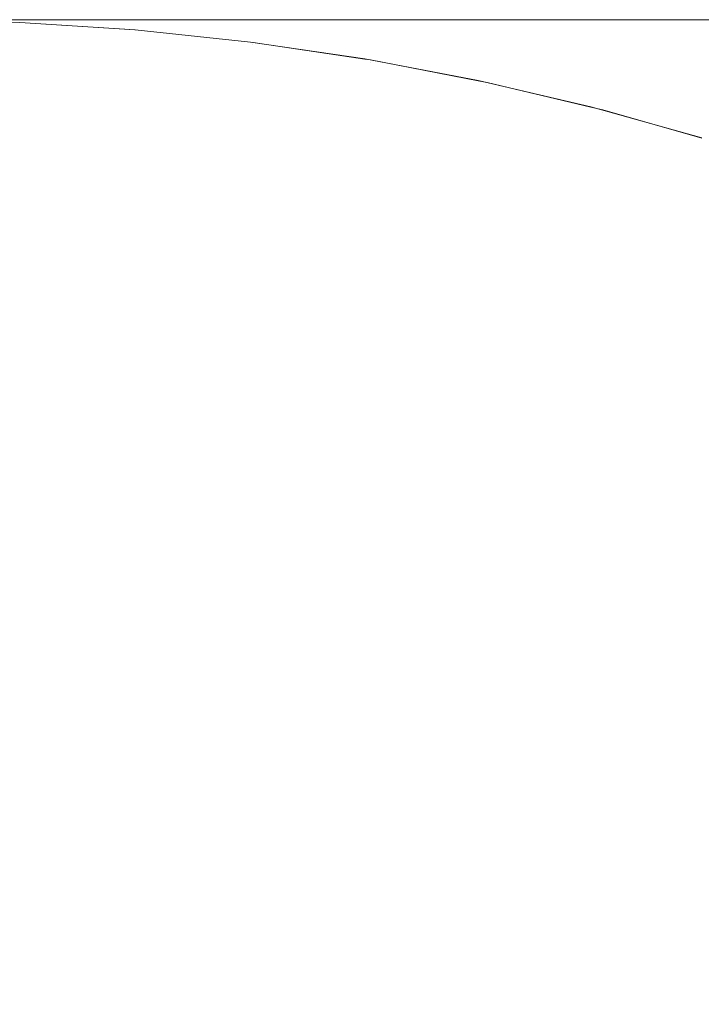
# Model space of a CAD drawing. Header units: centimetres. Extents: x -26 to 27.3, y -25.3 to -23.5.
# Tile 91 of 200: x -8.1863 to -8.1619, y -23.4951 to -23.4599. Entities that reach past the tile are written whole.
import ezdxf

# ---------------------------------------------------------------- set-up
doc = ezdxf.new("R2010")
doc.units = ezdxf.units.CM
doc.header["$LTSCALE"] = 2.54
doc.layers.add('Lucido design-1', color=7, linetype='Continuous')

# ---------------------------------------------------------------- blocks, each defined once
blk = doc.blocks.new('Gruppo-4-1')
at = {"color": 7, "linetype": 'Continuous', "lineweight": 9}
for points, invisible_edges in [([(27.209353, -23.459935, -349.379592), (27.209353, -23.459888, -349.382667), (-25.890647, -23.459888, -349.382667), (-25.890647, -23.459935, -349.379592)], 8), ([(-25.890647, -23.459888, -349.982667), (-8.172893, -23.459888, -349.700286), (-8.176225, -23.459888, -349.708095)], 9), ([(-25.890647, -23.459888, -349.982667), (-8.18188, -23.459888, -349.724102), (-8.184194, -23.459888, -349.732271)], 9), ([(-8.176225, -23.459888, -349.708095), (-8.179222, -23.459888, -349.716039), (-25.890647, -23.459888, -349.982667)], 10), ([(-8.179222, -23.459888, -349.716039), (-8.18188, -23.459888, -349.724102), (-25.890647, -23.459888, -349.982667)], 10), ([(-8.184194, -23.459888, -349.732271), (-8.186158, -23.459888, -349.740531), (-25.890647, -23.459888, -349.982667)], 10), ([(-25.890647, -23.459888, -349.982667), (-8.160953, -23.459888, -349.677805), (-8.16525, -23.459888, -349.685128)], 9), ([(-8.186158, -23.459888, -349.740531), (-8.18777, -23.459888, -349.748867), (-25.890647, -23.459888, -349.982667)], 10), ([(-8.16525, -23.459888, -349.685128), (-8.169232, -23.459888, -349.692626), (-25.890647, -23.459888, -349.982667)], 10), ([(-8.169232, -23.459888, -349.692626), (-8.172893, -23.459888, -349.700286), (-25.890647, -23.459888, -349.982667)], 10), ([(-25.890647, -23.459888, -349.982667), (-8.146254, -23.459888, -349.657023), (-8.151446, -23.459888, -349.66374)], 9), ([(-25.890647, -23.459888, -349.382667), (-8.095508, -23.459888, -349.612361), (-8.102642, -23.459888, -349.616965)], 9), ([(-25.890647, -23.459888, -349.382667), (-8.049212, -23.459888, -349.591433), (-8.057275, -23.459888, -349.594091)], 9), ([(-25.890647, -23.459888, -349.382667), (-8.024447, -23.459888, -349.585543), (-8.032783, -23.459888, -349.587156)], 9), ([(-25.890647, -23.459888, -349.382667), (9.309353, -23.459888, -349.582667), (-7.990647, -23.459888, -349.582667)], 9), ([(-8.151446, -23.459888, -349.66374), (-8.156349, -23.459888, -349.670672), (-25.890647, -23.459888, -349.982667)], 10), ([(-8.156349, -23.459888, -349.670672), (-8.160953, -23.459888, -349.677805), (-25.890647, -23.459888, -349.982667)], 10), ([(-25.890647, -23.459888, -349.382667), (-8.109574, -23.459888, -349.621867), (-8.116291, -23.459888, -349.62706)], 9), ([(-25.890647, -23.459888, -349.382667), (-8.088186, -23.459888, -349.608064), (-8.095508, -23.459888, -349.612361)], 9), ([(-8.102642, -23.459888, -349.616965), (-8.109574, -23.459888, -349.621867), (-25.890647, -23.459888, -349.382667)], 10), ([(-25.890647, -23.459888, -349.382667), (-8.073027, -23.459888, -349.600421), (-8.080688, -23.459888, -349.604081)], 9), ([(-8.057275, -23.459888, -349.594091), (-8.065218, -23.459888, -349.597089), (-25.890647, -23.459888, -349.382667)], 10), ([(-8.065218, -23.459888, -349.597089), (-8.073027, -23.459888, -349.600421), (-25.890647, -23.459888, -349.382667)], 10), ([(-8.032783, -23.459888, -349.587156), (-8.041043, -23.459888, -349.58912), (-25.890647, -23.459888, -349.382667)], 10), ([(-8.041043, -23.459888, -349.58912), (-8.049212, -23.459888, -349.591433), (-25.890647, -23.459888, -349.382667)], 10), ([(-25.890647, -23.459888, -349.382667), (-8.007608, -23.459888, -349.583387), (-8.016051, -23.459888, -349.584287)], 9), ([(9.309353, -23.459888, -349.582667), (-25.890647, -23.459888, -349.382667), (27.209353, -23.459888, -349.382667)], 9), ([(-7.990647, -23.459888, -349.582667), (-7.999135, -23.459888, -349.582847), (-25.890647, -23.459888, -349.382667)], 10), ([(-25.890647, -23.459888, -349.982667), (-8.135038, -23.459888, -349.644279), (-8.140781, -23.459888, -349.650532)], 9), ([(-25.890647, -23.459888, -349.982667), (-25.890647, -23.459888, -349.382667), (-8.122782, -23.459888, -349.632532), (-8.129035, -23.459888, -349.638275)], 10), ([(-8.129035, -23.459888, -349.638275), (-8.135038, -23.459888, -349.644279), (-25.890647, -23.459888, -349.982667)], 10), ([(-8.116291, -23.459888, -349.62706), (-8.122782, -23.459888, -349.632532), (-25.890647, -23.459888, -349.382667)], 10), ([(-8.080688, -23.459888, -349.604081), (-8.088186, -23.459888, -349.608064), (-25.890647, -23.459888, -349.382667)], 10), ([(-8.016051, -23.459888, -349.584287), (-8.024447, -23.459888, -349.585543), (-25.890647, -23.459888, -349.382667)], 10), ([(-8.140781, -23.459888, -349.650532), (-8.146254, -23.459888, -349.657023), (-25.890647, -23.459888, -349.982667)], 10), ([(-7.999135, -23.459888, -349.582847), (-8.007608, -23.459888, -349.583387), (-25.890647, -23.459888, -349.382667)], 10), ([(-25.890647, -23.459935, -349.379592), (-25.890647, -23.460002, -349.378306), (27.209353, -23.460002, -349.378306), (27.209353, -23.459935, -349.379592)], 10), ([(27.209353, -23.460149, -349.375446), (27.209353, -23.460002, -349.378306), (-25.890647, -23.460002, -349.378306), (-25.890647, -23.460149, -349.375446)], 10), ([(-25.890647, -23.460149, -349.375446), (-25.890647, -23.460288, -349.373953), (27.209353, -23.460288, -349.373953), (27.209353, -23.460149, -349.375446)], 10), ([(-8.190647, -23.459888, -349.782667), (-8.190467, -23.459888, -349.774178), (-8.186111, -23.459983, -349.774363), (-8.186287, -23.459983, -349.782667)], 6), ([(-8.190467, -23.459888, -349.774178), (-8.189926, -23.459888, -349.765705), (-8.185582, -23.459983, -349.766075), (-8.186111, -23.459983, -349.774363)], 14), ([(-8.189926, -23.459888, -349.765705), (-8.189027, -23.459888, -349.757263), (-8.184703, -23.459983, -349.757817), (-8.185582, -23.459983, -349.766075)], 14), ([(-8.189027, -23.459888, -349.757263), (-8.18777, -23.459888, -349.748867), (-8.183473, -23.459983, -349.749603), (-8.184703, -23.459983, -349.757817)], 14), ([(-8.18777, -23.459888, -349.748867), (-8.186158, -23.459888, -349.740531), (-8.181896, -23.459983, -349.741449), (-8.183473, -23.459983, -349.749603)], 14), ([(-8.186407, -23.460073, -349.987027), (-8.182174, -23.460343, -349.987027), (-8.182197, -23.460608, -349.991159), (-8.186418, -23.460339, -349.991159)], 15), ([(-8.186287, -23.459985, -349.982667), (-8.182166, -23.460248, -349.982667), (-8.182174, -23.460343, -349.987027), (-8.186407, -23.460073, -349.987027)], 14), ([(-8.186287, -23.459983, -349.782667), (-8.182155, -23.460249, -349.782667), (-8.182155, -23.460249, -349.982667), (-8.182166, -23.460248, -349.982667)], 10), ([(-8.182166, -23.460248, -349.982667), (-8.186287, -23.459985, -349.982667), (-8.186287, -23.459983, -349.782667)], 10), ([(-8.186287, -23.459983, -349.782667), (-8.186111, -23.459983, -349.774363), (-8.181982, -23.460249, -349.774539), (-8.182155, -23.460249, -349.782667)], 7), ([(-8.186158, -23.459888, -349.740531), (-8.184194, -23.459888, -349.732271), (-8.179974, -23.459983, -349.73337), (-8.181896, -23.459983, -349.741449)], 14), ([(-8.186111, -23.459983, -349.774363), (-8.185582, -23.459983, -349.766075), (-8.181465, -23.460249, -349.766426), (-8.181982, -23.460249, -349.774539)], 15), ([(-8.185582, -23.459983, -349.766075), (-8.184703, -23.459983, -349.757817), (-8.180603, -23.460249, -349.758342), (-8.181465, -23.460249, -349.766426)], 15), ([(-8.184703, -23.459983, -349.757817), (-8.183473, -23.459983, -349.749603), (-8.1794, -23.460249, -349.750302), (-8.180603, -23.460249, -349.758342)], 15), ([(-8.184194, -23.459888, -349.732271), (-8.18188, -23.459888, -349.724102), (-8.177712, -23.459983, -349.725379), (-8.179974, -23.459983, -349.73337)], 14), ([(-8.183473, -23.459983, -349.749603), (-8.181896, -23.459983, -349.741449), (-8.177856, -23.460249, -349.74232), (-8.1794, -23.460249, -349.750302)], 15), ([(-8.181896, -23.459983, -349.741449), (-8.179974, -23.459983, -349.73337), (-8.175975, -23.460249, -349.734411), (-8.177856, -23.460249, -349.74232)], 15), ([(-8.18188, -23.459888, -349.724102), (-8.179222, -23.459888, -349.716039), (-8.175112, -23.459983, -349.717491), (-8.177712, -23.459983, -349.725379)], 14), ([(-8.179974, -23.459983, -349.73337), (-8.177712, -23.459983, -349.725379), (-8.17376, -23.460249, -349.726589), (-8.175975, -23.460249, -349.734411)], 15), ([(-8.179222, -23.459888, -349.716039), (-8.176225, -23.459888, -349.708095), (-8.172179, -23.459983, -349.709721), (-8.175112, -23.459983, -349.717491)], 14), ([(-8.177712, -23.459983, -349.725379), (-8.175112, -23.459983, -349.717491), (-8.171215, -23.460249, -349.718868), (-8.17376, -23.460249, -349.726589)], 15), ([(-8.176225, -23.459888, -349.708095), (-8.172893, -23.459888, -349.700286), (-8.16892, -23.459983, -349.702082), (-8.172179, -23.459983, -349.709721)], 14), ([(-8.175112, -23.459983, -349.717491), (-8.172179, -23.459983, -349.709721), (-8.168345, -23.460249, -349.711262), (-8.171215, -23.460249, -349.718868)], 15), ([(-8.172893, -23.459888, -349.700286), (-8.169232, -23.459888, -349.692626), (-8.165339, -23.459983, -349.694589), (-8.16892, -23.459983, -349.702082)], 14), ([(-8.172179, -23.459983, -349.709721), (-8.16892, -23.459983, -349.702082), (-8.165154, -23.460249, -349.703784), (-8.168345, -23.460249, -349.711262)], 15), ([(-8.169232, -23.459888, -349.692626), (-8.16525, -23.459888, -349.685128), (-8.161444, -23.459983, -349.687254), (-8.165339, -23.459983, -349.694589)], 14), ([(-8.16892, -23.459983, -349.702082), (-8.165339, -23.459983, -349.694589), (-8.161649, -23.460249, -349.696449), (-8.165154, -23.460249, -349.703784)], 15), ([(-8.165339, -23.459983, -349.694589), (-8.161444, -23.459983, -349.687254), (-8.157836, -23.460249, -349.689269), (-8.161649, -23.460249, -349.696449)], 15), ([(-8.16525, -23.459888, -349.685128), (-8.160953, -23.459888, -349.677805), (-8.15724, -23.459983, -349.680091), (-8.161444, -23.459983, -349.687254)], 14), ([(27.209353, -23.460535, -349.37131), (27.209353, -23.460288, -349.373953), (-25.890647, -23.460288, -349.373953), (-25.890647, -23.460535, -349.37131)], 10), ([(-25.890647, -23.460535, -349.37131), (-25.890647, -23.460764, -349.369617), (27.209353, -23.460764, -349.369617), (27.209353, -23.460535, -349.37131)], 10), ([(-8.186418, -23.460339, -349.991159), (-8.182197, -23.460608, -349.991159), (-8.182234, -23.461043, -349.995273), (-8.186437, -23.460775, -349.995273)], 15), ([(-8.182174, -23.460343, -349.987027), (-8.177957, -23.460792, -349.987027), (-8.177991, -23.461056, -349.991159), (-8.182197, -23.460608, -349.991159)], 15), ([(-8.182174, -23.460343, -349.987027), (-8.182166, -23.460248, -349.982667), (-8.182155, -23.460249, -349.982667)], 9), ([(-8.182155, -23.460249, -349.982667), (-8.17804, -23.460688, -349.982667), (-8.177957, -23.460792, -349.987027), (-8.182174, -23.460343, -349.987027)], 14), ([(-8.182155, -23.460249, -349.982667), (-8.182155, -23.460249, -349.782667), (-8.17804, -23.460686, -349.782667), (-8.17804, -23.460688, -349.982667)], 5), ([(-8.182155, -23.460249, -349.782667), (-8.181982, -23.460249, -349.774539), (-8.177871, -23.460686, -349.774713), (-8.17804, -23.460686, -349.782667)], 7), ([(-8.181982, -23.460249, -349.774539), (-8.181465, -23.460249, -349.766426), (-8.177365, -23.460686, -349.766775), (-8.177871, -23.460686, -349.774713)], 15), ([(-8.181465, -23.460249, -349.766426), (-8.180603, -23.460249, -349.758342), (-8.176522, -23.460686, -349.758864), (-8.177365, -23.460686, -349.766775)], 15), ([(-8.180603, -23.460249, -349.758342), (-8.1794, -23.460249, -349.750302), (-8.175345, -23.460686, -349.750997), (-8.176522, -23.460686, -349.758864)], 15), ([(-8.1794, -23.460249, -349.750302), (-8.177856, -23.460249, -349.74232), (-8.173834, -23.460686, -349.743187), (-8.175345, -23.460686, -349.750997)], 15), ([(-8.177856, -23.460249, -349.74232), (-8.175975, -23.460249, -349.734411), (-8.171994, -23.460686, -349.735448), (-8.173834, -23.460686, -349.743187)], 15), ([(-8.175975, -23.460249, -349.734411), (-8.17376, -23.460249, -349.726589), (-8.169826, -23.460686, -349.727794), (-8.171994, -23.460686, -349.735448)], 15), ([(-8.17376, -23.460249, -349.726589), (-8.171215, -23.460249, -349.718868), (-8.167336, -23.460686, -349.720239), (-8.169826, -23.460686, -349.727794)], 15), ([(-8.171215, -23.460249, -349.718868), (-8.168345, -23.460249, -349.711262), (-8.164527, -23.460686, -349.712796), (-8.167336, -23.460686, -349.720239)], 15), ([(-8.168345, -23.460249, -349.711262), (-8.165154, -23.460249, -349.703784), (-8.161405, -23.460686, -349.705479), (-8.164527, -23.460686, -349.712796)], 15), ([(-8.165154, -23.460249, -349.703784), (-8.161649, -23.460249, -349.696449), (-8.157975, -23.460686, -349.698302), (-8.161405, -23.460686, -349.705479)], 15), ([(27.209353, -23.461093, -349.367189), (27.209353, -23.460764, -349.369617), (-25.890647, -23.460764, -349.369617), (-25.890647, -23.461093, -349.367189)], 10), ([(-8.186437, -23.460775, -349.995273), (-8.182234, -23.461043, -349.995273), (-8.182285, -23.461647, -349.999363), (-8.186462, -23.46138, -349.999363)], 15), ([(-8.182197, -23.460608, -349.991159), (-8.177991, -23.461056, -349.991159), (-8.178047, -23.461489, -349.995273), (-8.182234, -23.461043, -349.995273)], 15), ([(-8.17804, -23.460686, -349.782667), (-8.173951, -23.461292, -349.782667), (-8.173952, -23.461296, -349.982667), (-8.177945, -23.460698, -349.982667)], 10), ([(-8.177945, -23.460698, -349.982667), (-8.17804, -23.460688, -349.982667), (-8.17804, -23.460686, -349.782667)], 10), ([(-8.17804, -23.460686, -349.782667), (-8.177871, -23.460686, -349.774713), (-8.173786, -23.461292, -349.774887), (-8.173951, -23.461292, -349.782667)], 7), ([(-8.17804, -23.460688, -349.982667), (-8.177945, -23.460698, -349.982667), (-8.177957, -23.460792, -349.987027)], 10), ([(-8.177957, -23.460792, -349.987027), (-8.173763, -23.46142, -349.987027), (-8.173808, -23.461682, -349.991159), (-8.177991, -23.461056, -349.991159)], 15), ([(-8.173763, -23.46142, -349.987027), (-8.177957, -23.460792, -349.987027), (-8.177945, -23.460698, -349.982667), (-8.173952, -23.461296, -349.982667)], 11), ([(-8.177871, -23.460686, -349.774713), (-8.177365, -23.460686, -349.766775), (-8.173291, -23.461292, -349.767121), (-8.173786, -23.461292, -349.774887)], 15), ([(-8.177365, -23.460686, -349.766775), (-8.176522, -23.460686, -349.758864), (-8.172466, -23.461292, -349.759384), (-8.173291, -23.461292, -349.767121)], 15), ([(-8.176522, -23.460686, -349.758864), (-8.175345, -23.460686, -349.750997), (-8.171314, -23.461292, -349.751688), (-8.172466, -23.461292, -349.759384)], 15), ([(-8.175345, -23.460686, -349.750997), (-8.173834, -23.460686, -349.743187), (-8.169837, -23.461292, -349.744048), (-8.171314, -23.461292, -349.751688)], 15), ([(-8.173834, -23.460686, -349.743187), (-8.171994, -23.460686, -349.735448), (-8.168036, -23.461292, -349.736478), (-8.169837, -23.461292, -349.744048)], 15), ([(-8.171994, -23.460686, -349.735448), (-8.169826, -23.460686, -349.727794), (-8.165916, -23.461292, -349.728991), (-8.168036, -23.461292, -349.736478)], 15), ([(-8.169826, -23.460686, -349.727794), (-8.167336, -23.460686, -349.720239), (-8.16348, -23.461292, -349.721601), (-8.165916, -23.461292, -349.728991)], 15), ([(-8.167336, -23.460686, -349.720239), (-8.164527, -23.460686, -349.712796), (-8.160733, -23.461292, -349.714321), (-8.16348, -23.461292, -349.721601)], 15), ([(-8.164527, -23.460686, -349.712796), (-8.161405, -23.460686, -349.705479), (-8.157679, -23.461292, -349.707164), (-8.160733, -23.461292, -349.714321)], 15), ([(-25.890647, -23.461093, -349.367189), (-25.890647, -23.461428, -349.365306), (27.209353, -23.461428, -349.365306), (27.209353, -23.461093, -349.367189)], 10), ([(-8.182234, -23.461043, -349.995273), (-8.178047, -23.461489, -349.995273), (-8.178123, -23.46209, -349.999363), (-8.182285, -23.461647, -349.999363)], 15), ([(-8.177991, -23.461056, -349.991159), (-8.173808, -23.461682, -349.991159), (-8.173882, -23.462113, -349.995273), (-8.178047, -23.461489, -349.995273)], 15), ([(27.209353, -23.461823, -349.363092), (27.209353, -23.461428, -349.365306), (-25.890647, -23.461428, -349.365306), (-25.890647, -23.461823, -349.363092)], 10), ([(-8.186462, -23.46138, -349.999363), (-8.182285, -23.461647, -349.999363), (-8.182351, -23.462418, -350.00342), (-8.186495, -23.462153, -350.00342)], 15), ([(-8.178047, -23.461489, -349.995273), (-8.173882, -23.462113, -349.995273), (-8.173984, -23.46271, -349.999363), (-8.178123, -23.46209, -349.999363)], 15), ([(-8.173747, -23.461326, -349.982667), (-8.173952, -23.461296, -349.982667), (-8.173951, -23.461292, -349.782667)], 10), ([(-8.173952, -23.461296, -349.982667), (-8.173747, -23.461326, -349.982667), (-8.173763, -23.46142, -349.987027)], 10), ([(-8.173951, -23.461292, -349.782667), (-8.169894, -23.462065, -349.782667), (-8.169895, -23.462071, -349.982667), (-8.173747, -23.461326, -349.982667)], 10), ([(-8.173951, -23.461292, -349.782667), (-8.173786, -23.461292, -349.774887), (-8.169732, -23.462065, -349.775059), (-8.169894, -23.462065, -349.782667)], 7), ([(-8.173763, -23.46142, -349.987027), (-8.169599, -23.462225, -349.987027), (-8.169655, -23.462486, -349.991159), (-8.173808, -23.461682, -349.991159)], 15), ([(-8.173786, -23.461292, -349.774887), (-8.173291, -23.461292, -349.767121), (-8.169248, -23.462065, -349.767465), (-8.169732, -23.462065, -349.775059)], 15), ([(-8.169599, -23.462225, -349.987027), (-8.173763, -23.46142, -349.987027), (-8.173747, -23.461326, -349.982667), (-8.169895, -23.462071, -349.982667)], 11), ([(-8.173291, -23.461292, -349.767121), (-8.172466, -23.461292, -349.759384), (-8.168442, -23.462065, -349.759899), (-8.169248, -23.462065, -349.767465)], 15), ([(-8.172466, -23.461292, -349.759384), (-8.171314, -23.461292, -349.751688), (-8.167315, -23.462065, -349.752374), (-8.168442, -23.462065, -349.759899)], 15), ([(-8.171314, -23.461292, -349.751688), (-8.169837, -23.461292, -349.744048), (-8.165871, -23.462065, -349.744903), (-8.167315, -23.462065, -349.752374)], 15), ([(-8.169837, -23.461292, -349.744048), (-8.168036, -23.461292, -349.736478), (-8.16411, -23.462065, -349.7375), (-8.165871, -23.462065, -349.744903)], 15), ([(-8.168036, -23.461292, -349.736478), (-8.165916, -23.461292, -349.728991), (-8.162037, -23.462065, -349.730179), (-8.16411, -23.462065, -349.7375)], 15), ([(-8.165916, -23.461292, -349.728991), (-8.16348, -23.461292, -349.721601), (-8.159655, -23.462065, -349.722952), (-8.162037, -23.462065, -349.730179)], 15), ([(-8.16348, -23.461292, -349.721601), (-8.160733, -23.461292, -349.714321), (-8.156968, -23.462065, -349.715833), (-8.159655, -23.462065, -349.722952)], 15), ([(-25.890647, -23.461823, -349.363092), (-25.890647, -23.46228, -349.361027), (27.209353, -23.46228, -349.361027), (27.209353, -23.461823, -349.363092)], 10), ([(-8.182285, -23.461647, -349.999363), (-8.178123, -23.46209, -349.999363), (-8.178222, -23.462858, -350.00342), (-8.182351, -23.462418, -350.00342)], 15), ([(-8.173808, -23.461682, -349.991159), (-8.169655, -23.462486, -349.991159), (-8.169747, -23.462912, -349.995273), (-8.173882, -23.462113, -349.995273)], 15), ([(27.209353, -23.462723, -349.359025), (27.209353, -23.46228, -349.361027), (-25.890647, -23.46228, -349.361027), (-25.890647, -23.462723, -349.359025)], 10), ([(-8.186495, -23.462153, -350.00342), (-8.182351, -23.462418, -350.00342), (-8.182431, -23.463354, -350.007438), (-8.186535, -23.463092, -350.007438)], 15), ([(-8.178123, -23.46209, -349.999363), (-8.173984, -23.46271, -349.999363), (-8.174115, -23.463472, -350.00342), (-8.178222, -23.462858, -350.00342)], 15), ([(-8.173882, -23.462113, -349.995273), (-8.169747, -23.462912, -349.995273), (-8.169875, -23.463505, -349.999363), (-8.173984, -23.46271, -349.999363)], 15), ([(-8.169579, -23.462132, -349.982667), (-8.169895, -23.462071, -349.982667), (-8.169894, -23.462065, -349.782667)], 10), ([(-8.169895, -23.462071, -349.982667), (-8.169579, -23.462132, -349.982667), (-8.169599, -23.462225, -349.987027)], 10), ([(-8.169894, -23.462065, -349.782667), (-8.165875, -23.463005, -349.782667), (-8.165877, -23.463013, -349.982667), (-8.169579, -23.462132, -349.982667)], 10), ([(-8.169894, -23.462065, -349.782667), (-8.169732, -23.462065, -349.775059), (-8.165717, -23.463005, -349.77523), (-8.165875, -23.463005, -349.782667)], 7), ([(-8.169732, -23.462065, -349.775059), (-8.169248, -23.462065, -349.767465), (-8.165244, -23.463005, -349.767806), (-8.165717, -23.463005, -349.77523)], 15), ([(-8.169599, -23.462225, -349.987027), (-8.165473, -23.463207, -349.987027), (-8.16554, -23.463464, -349.991159), (-8.169655, -23.462486, -349.991159)], 15), ([(-8.165473, -23.463207, -349.987027), (-8.169599, -23.462225, -349.987027), (-8.169579, -23.462132, -349.982667), (-8.165877, -23.463013, -349.982667)], 11), ([(-8.169248, -23.462065, -349.767465), (-8.168442, -23.462065, -349.759899), (-8.164456, -23.463005, -349.76041), (-8.165244, -23.463005, -349.767806)], 15), ([(-8.168442, -23.462065, -349.759899), (-8.167315, -23.462065, -349.752374), (-8.163355, -23.463005, -349.753053), (-8.164456, -23.463005, -349.76041)], 15), ([(-8.167315, -23.462065, -349.752374), (-8.165871, -23.462065, -349.744903), (-8.161942, -23.463005, -349.74575), (-8.163355, -23.463005, -349.753053)], 15), ([(-8.165871, -23.462065, -349.744903), (-8.16411, -23.462065, -349.7375), (-8.160221, -23.463005, -349.738513), (-8.161942, -23.463005, -349.74575)], 15), ([(-8.16411, -23.462065, -349.7375), (-8.162037, -23.462065, -349.730179), (-8.158194, -23.463005, -349.731356), (-8.160221, -23.463005, -349.738513)], 15), ([(-8.162037, -23.462065, -349.730179), (-8.159655, -23.462065, -349.722952), (-8.155866, -23.463005, -349.724291), (-8.158194, -23.463005, -349.731356)], 15), ([(-8.182351, -23.462418, -350.00342), (-8.178222, -23.462858, -350.00342), (-8.178341, -23.463789, -350.007438), (-8.182431, -23.463354, -350.007438)], 15), ([(-8.169655, -23.462486, -349.991159), (-8.16554, -23.463464, -349.991159), (-8.16565, -23.463887, -349.995273), (-8.169747, -23.462912, -349.995273)], 15), ([(-25.890647, -23.462723, -349.359025), (-25.890647, -23.463316, -349.35679), (27.209353, -23.463316, -349.35679), (27.209353, -23.462723, -349.359025)], 10), ([(-8.178222, -23.462858, -350.00342), (-8.174115, -23.463472, -350.00342), (-8.174274, -23.464398, -350.007438), (-8.178341, -23.463789, -350.007438)], 15), ([(-8.173984, -23.46271, -349.999363), (-8.169875, -23.463505, -349.999363), (-8.170038, -23.464261, -350.00342), (-8.174115, -23.463472, -350.00342)], 15), ([(-8.169747, -23.462912, -349.995273), (-8.16565, -23.463887, -349.995273), (-8.165803, -23.464473, -349.999363), (-8.169875, -23.463505, -349.999363)], 15), ([(-8.165449, -23.463115, -349.982667), (-8.165877, -23.463013, -349.982667), (-8.165875, -23.463005, -349.782667)], 10), ([(-8.165877, -23.463013, -349.982667), (-8.165449, -23.463115, -349.982667), (-8.165473, -23.463207, -349.987027)], 10), ([(-8.165875, -23.463005, -349.782667), (-8.161902, -23.464108, -349.782667), (-8.161905, -23.464118, -349.982667), (-8.165449, -23.463115, -349.982667)], 10), ([(-8.165875, -23.463005, -349.782667), (-8.165717, -23.463005, -349.77523), (-8.161748, -23.464108, -349.775398), (-8.161902, -23.464108, -349.782667)], 7), ([(-8.165717, -23.463005, -349.77523), (-8.165244, -23.463005, -349.767806), (-8.161286, -23.464108, -349.768143), (-8.161748, -23.464108, -349.775398)], 15), ([(-8.165244, -23.463005, -349.767806), (-8.164456, -23.463005, -349.76041), (-8.160515, -23.464108, -349.760914), (-8.161286, -23.464108, -349.768143)], 15), ([(-8.164456, -23.463005, -349.76041), (-8.163355, -23.463005, -349.753053), (-8.159439, -23.464108, -349.753724), (-8.160515, -23.464108, -349.760914)], 15), ([(-8.163355, -23.463005, -349.753053), (-8.161942, -23.463005, -349.74575), (-8.158059, -23.464108, -349.746587), (-8.159439, -23.464108, -349.753724)], 15), ([(-8.161942, -23.463005, -349.74575), (-8.160221, -23.463005, -349.738513), (-8.156377, -23.464108, -349.739514), (-8.158059, -23.464108, -349.746587)], 15), ([(27.209353, -23.463793, -349.354995), (27.209353, -23.463316, -349.35679), (-25.890647, -23.463316, -349.35679), (-25.890647, -23.463793, -349.354995)], 10), ([(-8.186535, -23.463092, -350.007438), (-8.182431, -23.463354, -350.007438), (-8.182524, -23.464453, -350.011411), (-8.186582, -23.464195, -350.011411)], 15), ([(-8.182431, -23.463354, -350.007438), (-8.178341, -23.463789, -350.007438), (-8.178481, -23.464884, -350.011411), (-8.182524, -23.464453, -350.011411)], 15), ([(-8.165473, -23.463207, -349.987027), (-8.161393, -23.464362, -349.987027), (-8.161471, -23.464617, -349.991159), (-8.16554, -23.463464, -349.991159)], 15), ([(-8.161393, -23.464362, -349.987027), (-8.165473, -23.463207, -349.987027), (-8.165449, -23.463115, -349.982667), (-8.161905, -23.464118, -349.982667)], 11), ([(-8.174115, -23.463472, -350.00342), (-8.170038, -23.464261, -350.00342), (-8.170236, -23.465179, -350.007438), (-8.174274, -23.464398, -350.007438)], 15), ([(-8.169875, -23.463505, -349.999363), (-8.165803, -23.464473, -349.999363), (-8.165998, -23.465222, -350.00342), (-8.170038, -23.464261, -350.00342)], 15), ([(-8.16554, -23.463464, -349.991159), (-8.161471, -23.464617, -349.991159), (-8.161598, -23.465034, -349.995273), (-8.16565, -23.463887, -349.995273)], 15), ([(-25.890647, -23.463793, -349.354995), (-25.890647, -23.464536, -349.352602), (27.209353, -23.464536, -349.352602), (27.209353, -23.463793, -349.354995)], 10), ([(-8.178341, -23.463789, -350.007438), (-8.174274, -23.464398, -350.007438), (-8.17446, -23.465486, -350.011411), (-8.178481, -23.464884, -350.011411)], 15), ([(-8.16565, -23.463887, -349.995273), (-8.161598, -23.465034, -349.995273), (-8.161776, -23.465613, -349.999363), (-8.165803, -23.464473, -349.999363)], 15), ([(-8.186582, -23.464195, -350.011411), (-8.182524, -23.464453, -350.011411), (-8.182632, -23.465714, -350.015332), (-8.186636, -23.465459, -350.015332)], 15), ([(-8.174274, -23.464398, -350.007438), (-8.170236, -23.465179, -350.007438), (-8.170468, -23.466258, -350.011411), (-8.17446, -23.465486, -350.011411)], 15), ([(-8.170038, -23.464261, -350.00342), (-8.165998, -23.465222, -350.00342), (-8.166235, -23.466131, -350.007438), (-8.170236, -23.465179, -350.007438)], 15), ([(27.209353, -23.465031, -349.35101), (27.209353, -23.464536, -349.352602), (-25.890647, -23.464536, -349.352602), (-25.890647, -23.465031, -349.35101)], 10), ([(-8.182524, -23.464453, -350.011411), (-8.178481, -23.464884, -350.011411), (-8.178642, -23.466139, -350.015332), (-8.182632, -23.465714, -350.015332)], 15), ([(-8.165803, -23.464473, -349.999363), (-8.161776, -23.465613, -349.999363), (-8.162002, -23.466353, -350.00342), (-8.165998, -23.465222, -350.00342)], 15), ([(-25.890647, -23.465031, -349.35101), (-25.890647, -23.465938, -349.348471), (27.209353, -23.465938, -349.348471), (27.209353, -23.465031, -349.35101)], 10), ([(-8.178481, -23.464884, -350.011411), (-8.17446, -23.465486, -350.011411), (-8.174674, -23.466733, -350.015332), (-8.178642, -23.466139, -350.015332)], 15), ([(-8.186636, -23.465459, -350.015332), (-8.182632, -23.465714, -350.015332), (-8.182752, -23.467133, -350.019194), (-8.186696, -23.466882, -350.019194)], 15), ([(-8.170236, -23.465179, -350.007438), (-8.166235, -23.466131, -350.007438), (-8.166513, -23.467199, -350.011411), (-8.170468, -23.466258, -350.011411)], 15), ([(-8.165998, -23.465222, -350.00342), (-8.162002, -23.466353, -350.00342), (-8.162277, -23.467251, -350.007438), (-8.166235, -23.466131, -350.007438)], 15), ([(-8.182632, -23.465714, -350.015332), (-8.178642, -23.466139, -350.015332), (-8.178823, -23.467552, -350.019194), (-8.182752, -23.467133, -350.019194)], 15), ([(-8.17446, -23.465486, -350.011411), (-8.170468, -23.466258, -350.011411), (-8.170735, -23.467495, -350.015332), (-8.174674, -23.466733, -350.015332)], 15), ([(-8.161776, -23.465613, -349.999363), (-8.157801, -23.466924, -349.999363), (-8.158058, -23.467653, -350.00342), (-8.162002, -23.466353, -350.00342)], 15), ([(27.209353, -23.466436, -349.347077), (27.209353, -23.465938, -349.348471), (-25.890647, -23.465938, -349.348471), (-25.890647, -23.466436, -349.347077)], 10), ([(-8.178642, -23.466139, -350.015332), (-8.174674, -23.466733, -350.015332), (-8.174915, -23.468137, -350.019194), (-8.178823, -23.467552, -350.019194)], 15), ([(-8.166235, -23.466131, -350.007438), (-8.162277, -23.467251, -350.007438), (-8.162601, -23.468307, -350.011411), (-8.166513, -23.467199, -350.011411)], 15), ([(-25.890647, -23.466436, -349.347077), (-25.890647, -23.467517, -349.344405), (27.209353, -23.467517, -349.344405), (27.209353, -23.466436, -349.347077)], 10), ([(-8.170468, -23.466258, -350.011411), (-8.166513, -23.467199, -350.011411), (-8.166831, -23.468423, -350.015332), (-8.170735, -23.467495, -350.015332)], 15), ([(-8.162002, -23.466353, -350.00342), (-8.158058, -23.467653, -350.00342), (-8.158371, -23.468539, -350.007438), (-8.162277, -23.467251, -350.007438)], 15), ([(-8.186696, -23.466882, -350.019194), (-8.182752, -23.467133, -350.019194), (-8.182886, -23.468708, -350.02299), (-8.186763, -23.468461, -350.02299)], 15), ([(-8.174674, -23.466733, -350.015332), (-8.170735, -23.467495, -350.015332), (-8.171035, -23.468887, -350.019194), (-8.174915, -23.468137, -350.019194)], 15), ([(-8.182752, -23.467133, -350.019194), (-8.178823, -23.467552, -350.019194), (-8.179024, -23.46912, -350.02299), (-8.182886, -23.468708, -350.02299)], 15), ([(-8.166513, -23.467199, -350.011411), (-8.162601, -23.468307, -350.011411), (-8.162971, -23.469516, -350.015332), (-8.166831, -23.468423, -350.015332)], 15), ([(27.209353, -23.468005, -349.343202), (27.209353, -23.467517, -349.344405), (-25.890647, -23.467517, -349.344405), (-25.890647, -23.468005, -349.343202)], 10), ([(-8.178823, -23.467552, -350.019194), (-8.174915, -23.468137, -350.019194), (-8.175182, -23.469695, -350.02299), (-8.179024, -23.46912, -350.02299)], 15), ([(-8.170735, -23.467495, -350.015332), (-8.166831, -23.468423, -350.015332), (-8.16719, -23.469802, -350.019194), (-8.171035, -23.468887, -350.019194)], 15), ([(-8.162277, -23.467251, -350.007438), (-8.158371, -23.468539, -350.007438), (-8.158739, -23.469579, -350.011411), (-8.162601, -23.468307, -350.011411)], 15), ([(-25.890647, -23.468005, -349.343202), (-25.890647, -23.469273, -349.340412), (27.209353, -23.469273, -349.340412), (27.209353, -23.468005, -349.343202)], 10), ([(-8.174915, -23.468137, -350.019194), (-8.171035, -23.468887, -350.019194), (-8.171368, -23.470432, -350.02299), (-8.175182, -23.469695, -350.02299)], 15), ([(-8.186763, -23.468461, -350.02299), (-8.182886, -23.468708, -350.02299), (-8.183033, -23.470436, -350.026716), (-8.186837, -23.470193, -350.026716)], 15), ([(-8.166831, -23.468423, -350.015332), (-8.162971, -23.469516, -350.015332), (-8.163388, -23.470878, -350.019194), (-8.16719, -23.469802, -350.019194)], 15), ([(-8.162601, -23.468307, -350.011411), (-8.158739, -23.469579, -350.011411), (-8.15916, -23.470772, -350.015332), (-8.162971, -23.469516, -350.015332)], 15), ([(-8.182886, -23.468708, -350.02299), (-8.179024, -23.46912, -350.02299), (-8.179244, -23.470839, -350.026716), (-8.183033, -23.470436, -350.026716)], 15), ([(-8.171035, -23.468887, -350.019194), (-8.16719, -23.469802, -350.019194), (-8.167589, -23.471331, -350.02299), (-8.171368, -23.470432, -350.02299)], 15), ([(27.209353, -23.469736, -349.339392), (27.209353, -23.469273, -349.340412), (-25.890647, -23.469273, -349.340412), (-25.890647, -23.469736, -349.339392)], 10), ([(-8.179024, -23.46912, -350.02299), (-8.175182, -23.469695, -350.02299), (-8.175475, -23.471404, -350.026716), (-8.179244, -23.470839, -350.026716)], 15), ([(-8.175182, -23.469695, -350.02299), (-8.171368, -23.470432, -350.02299), (-8.171733, -23.472127, -350.026716), (-8.175475, -23.471404, -350.026716)], 15), ([(-8.162971, -23.469516, -350.015332), (-8.15916, -23.470772, -350.015332), (-8.159635, -23.472115, -350.019194), (-8.163388, -23.470878, -350.019194)], 15), ([(-25.890647, -23.469736, -349.339392), (-25.890647, -23.471201, -349.336499), (27.209353, -23.471201, -349.336499), (27.209353, -23.469736, -349.339392)], 10), ([(-8.16719, -23.469802, -350.019194), (-8.163388, -23.470878, -350.019194), (-8.163851, -23.47239, -350.02299), (-8.167589, -23.471331, -350.02299)], 15), ([(-8.186837, -23.470193, -350.026716), (-8.183033, -23.470436, -350.026716), (-8.183193, -23.472313, -350.030363), (-8.186917, -23.472075, -350.030363)], 15), ([(-8.183033, -23.470436, -350.026716), (-8.179244, -23.470839, -350.026716), (-8.179483, -23.472708, -350.030363), (-8.183193, -23.472313, -350.030363)], 15), ([(-8.171368, -23.470432, -350.02299), (-8.167589, -23.471331, -350.02299), (-8.168025, -23.473009, -350.026716), (-8.171733, -23.472127, -350.026716)], 15), ([(-8.179244, -23.470839, -350.026716), (-8.175475, -23.471404, -350.026716), (-8.175793, -23.47326, -350.030363), (-8.179483, -23.472708, -350.030363)], 15), ([(-8.163388, -23.470878, -350.019194), (-8.159635, -23.472115, -350.019194), (-8.160162, -23.473606, -350.02299), (-8.163851, -23.47239, -350.02299)], 15), ([(27.209353, -23.471627, -349.335655), (27.209353, -23.471201, -349.336499), (-25.890647, -23.471201, -349.336499), (-25.890647, -23.471627, -349.335655)], 10), ([(-8.175475, -23.471404, -350.026716), (-8.171733, -23.472127, -350.026716), (-8.17213, -23.473969, -350.030363), (-8.175793, -23.47326, -350.030363)], 15), ([(-8.167589, -23.471331, -350.02299), (-8.163851, -23.47239, -350.02299), (-8.164359, -23.474047, -350.026716), (-8.168025, -23.473009, -350.026716)], 15), ([(-25.890647, -23.471627, -349.335655), (-25.890647, -23.473297, -349.332673), (27.209353, -23.473297, -349.332673), (27.209353, -23.471627, -349.335655)], 10), ([(-8.186917, -23.472075, -350.030363), (-8.183193, -23.472313, -350.030363), (-8.183365, -23.474335, -350.033928), (-8.187003, -23.474103, -350.033928)], 15), ([(-8.171733, -23.472127, -350.026716), (-8.168025, -23.473009, -350.026716), (-8.1685, -23.474832, -350.030363), (-8.17213, -23.473969, -350.030363)], 15), ([(-8.183193, -23.472313, -350.030363), (-8.179483, -23.472708, -350.030363), (-8.179741, -23.474721, -350.033928), (-8.183365, -23.474335, -350.033928)], 15), ([(-8.163851, -23.47239, -350.02299), (-8.160162, -23.473606, -350.02299), (-8.160739, -23.47524, -350.026716), (-8.164359, -23.474047, -350.026716)], 15), ([(-8.179483, -23.472708, -350.030363), (-8.175793, -23.47326, -350.030363), (-8.176136, -23.475261, -350.033928), (-8.179741, -23.474721, -350.033928)], 15), ([(-8.168025, -23.473009, -350.026716), (-8.164359, -23.474047, -350.026716), (-8.16491, -23.475849, -350.030363), (-8.1685, -23.474832, -350.030363)], 15), ([(27.209353, -23.473675, -349.331997), (27.209353, -23.473297, -349.332673), (-25.890647, -23.473297, -349.332673), (-25.890647, -23.473675, -349.331997)], 10), ([(-8.175793, -23.47326, -350.030363), (-8.17213, -23.473969, -350.030363), (-8.172558, -23.475953, -350.033928), (-8.176136, -23.475261, -350.033928)], 15), ([(-25.890647, -23.473675, -349.331997), (-25.890647, -23.475558, -349.328942), (27.209353, -23.475558, -349.328942), (27.209353, -23.473675, -349.331997)], 10), ([(-8.187003, -23.474103, -350.033928), (-8.183365, -23.474335, -350.033928), (-8.18355, -23.4765, -350.037403), (-8.187095, -23.476274, -350.037403)], 15), ([(-8.17213, -23.473969, -350.030363), (-8.1685, -23.474832, -350.030363), (-8.169012, -23.476796, -350.033928), (-8.172558, -23.475953, -350.033928)], 15), ([(-8.164359, -23.474047, -350.026716), (-8.160739, -23.47524, -350.026716), (-8.161367, -23.477017, -350.030363), (-8.16491, -23.475849, -350.030363)], 15), ([(-8.183365, -23.474335, -350.033928), (-8.179741, -23.474721, -350.033928), (-8.180017, -23.476876, -350.037403), (-8.18355, -23.4765, -350.037403)], 15), ([(-8.179741, -23.474721, -350.033928), (-8.176136, -23.475261, -350.033928), (-8.176503, -23.477402, -350.037403), (-8.180017, -23.476876, -350.037403)], 15), ([(-8.1685, -23.474832, -350.030363), (-8.16491, -23.475849, -350.030363), (-8.165505, -23.477789, -350.033928), (-8.169012, -23.476796, -350.033928)], 15), ([(-8.176136, -23.475261, -350.033928), (-8.172558, -23.475953, -350.033928), (-8.173015, -23.478077, -350.037403), (-8.176503, -23.477402, -350.037403)], 15), ([(27.209353, -23.475877, -349.328425), (27.209353, -23.475558, -349.328942), (-25.890647, -23.475558, -349.328942), (-25.890647, -23.475877, -349.328425)], 10), ([(-25.890647, -23.475877, -349.328425), (-25.890647, -23.47798, -349.325314), (27.209353, -23.47798, -349.325314), (27.209353, -23.475877, -349.328425)], 10), ([(-8.172558, -23.475953, -350.033928), (-8.169012, -23.476796, -350.033928), (-8.169559, -23.478899, -350.037403), (-8.173015, -23.478077, -350.037403)], 15), ([(-8.16491, -23.475849, -350.030363), (-8.161367, -23.477017, -350.030363), (-8.162043, -23.478931, -350.033928), (-8.165505, -23.477789, -350.033928)], 15), ([(-8.187095, -23.476274, -350.037403), (-8.18355, -23.4765, -350.037403), (-8.183746, -23.478802, -350.040783), (-8.187193, -23.478582, -350.040783)], 15), ([(-8.18355, -23.4765, -350.037403), (-8.180017, -23.476876, -350.037403), (-8.18031, -23.479168, -350.040783), (-8.183746, -23.478802, -350.040783)], 15), ([(-8.180017, -23.476876, -350.037403), (-8.176503, -23.477402, -350.037403), (-8.176894, -23.47968, -350.040783), (-8.18031, -23.479168, -350.040783)], 15), ([(-8.169012, -23.476796, -350.033928), (-8.165505, -23.477789, -350.033928), (-8.166141, -23.479867, -350.037403), (-8.169559, -23.478899, -350.037403)], 15), ([(-8.161367, -23.477017, -350.030363), (-8.157876, -23.478334, -350.030363), (-8.158633, -23.480217, -350.033928), (-8.162043, -23.478931, -350.033928)], 15), ([(-8.176503, -23.477402, -350.037403), (-8.173015, -23.478077, -350.037403), (-8.173502, -23.480336, -350.040783), (-8.176894, -23.47968, -350.040783)], 15), ([(-8.165505, -23.477789, -350.033928), (-8.162043, -23.478931, -350.033928), (-8.162767, -23.480979, -350.037403), (-8.166141, -23.479867, -350.037403)], 15), ([(27.209353, -23.478229, -349.324944), (27.209353, -23.47798, -349.325314), (-25.890647, -23.47798, -349.325314), (-25.890647, -23.478229, -349.324944)], 10), ([(-8.173015, -23.478077, -350.037403), (-8.169559, -23.478899, -350.037403), (-8.170141, -23.481135, -350.040783), (-8.173502, -23.480336, -350.040783)], 15), ([(-25.890647, -23.478229, -349.324944), (-25.890647, -23.480557, -349.321794), (27.209353, -23.480557, -349.321794), (27.209353, -23.478229, -349.324944)], 10), ([(-8.187193, -23.478582, -350.040783), (-8.183746, -23.478802, -350.040783), (-8.183953, -23.481238, -350.044062), (-8.187297, -23.481025, -350.044062)], 15), ([(-8.183746, -23.478802, -350.040783), (-8.18031, -23.479168, -350.040783), (-8.180621, -23.481593, -350.044062), (-8.183953, -23.481238, -350.044062)], 15), ([(-8.18031, -23.479168, -350.040783), (-8.176894, -23.47968, -350.040783), (-8.177307, -23.482089, -350.044062), (-8.180621, -23.481593, -350.044062)], 15), ([(-8.169559, -23.478899, -350.037403), (-8.166141, -23.479867, -350.037403), (-8.166817, -23.482076, -350.040783), (-8.170141, -23.481135, -350.040783)], 15), ([(-8.162043, -23.478931, -350.033928), (-8.158633, -23.480217, -350.033928), (-8.159443, -23.482233, -350.037403), (-8.162767, -23.480979, -350.037403)], 15), ([(-8.176894, -23.47968, -350.040783), (-8.173502, -23.480336, -350.040783), (-8.174017, -23.482726, -350.044062), (-8.177307, -23.482089, -350.044062)], 15), ([(-8.166141, -23.479867, -350.037403), (-8.162767, -23.480979, -350.037403), (-8.163536, -23.483158, -350.040783), (-8.166817, -23.482076, -350.040783)], 15), ([(27.209353, -23.480728, -349.321563), (27.209353, -23.480557, -349.321794), (-25.890647, -23.480557, -349.321794), (-25.890647, -23.480728, -349.321563)], 10), ([(-8.173502, -23.480336, -350.040783), (-8.170141, -23.481135, -350.040783), (-8.170757, -23.483501, -350.044062), (-8.174017, -23.482726, -350.044062)], 15), ([(-25.890647, -23.480728, -349.321563), (-25.890647, -23.483286, -349.31839), (27.209353, -23.483286, -349.31839), (27.209353, -23.480728, -349.321563)], 10), ([(-8.187297, -23.481025, -350.044062), (-8.183953, -23.481238, -350.044062), (-8.184171, -23.483804, -350.047236), (-8.187406, -23.483597, -350.047236)], 15), ([(-8.183953, -23.481238, -350.044062), (-8.180621, -23.481593, -350.044062), (-8.180948, -23.484147, -350.047236), (-8.184171, -23.483804, -350.047236)], 15), ([(-8.170141, -23.481135, -350.040783), (-8.166817, -23.482076, -350.040783), (-8.167533, -23.484414, -350.044062), (-8.170757, -23.483501, -350.044062)], 15), ([(-8.162767, -23.480979, -350.037403), (-8.159443, -23.482233, -350.037403), (-8.160304, -23.484377, -350.040783), (-8.163536, -23.483158, -350.040783)], 15), ([(-8.180621, -23.481593, -350.044062), (-8.177307, -23.482089, -350.044062), (-8.177742, -23.484627, -350.047236), (-8.180948, -23.484147, -350.047236)], 15), ([(-8.177307, -23.482089, -350.044062), (-8.174017, -23.482726, -350.044062), (-8.17456, -23.485242, -350.047236), (-8.177742, -23.484627, -350.047236)], 15), ([(-8.166817, -23.482076, -350.040783), (-8.163536, -23.483158, -350.040783), (-8.164351, -23.485463, -350.044062), (-8.167533, -23.484414, -350.044062)], 15), ([(-8.174017, -23.482726, -350.044062), (-8.170757, -23.483501, -350.044062), (-8.171406, -23.485992, -350.047236), (-8.17456, -23.485242, -350.047236)], 15), ([(27.209353, -23.483369, -349.318286), (27.209353, -23.483286, -349.31839), (-25.890647, -23.483286, -349.31839), (-25.890647, -23.483369, -349.318286)], 10), ([(27.209353, -23.486149, -349.31512), (27.209353, -23.483369, -349.318286), (-25.890647, -23.483369, -349.318286), (-25.890647, -23.486149, -349.31512)], 10), ([(-8.163536, -23.483158, -350.040783), (-8.160304, -23.484377, -350.040783), (-8.161216, -23.486646, -350.044062), (-8.164351, -23.485463, -350.044062)], 15), ([(-8.187406, -23.483597, -350.047236), (-8.184171, -23.483804, -350.047236), (-8.1844, -23.486494, -350.0503), (-8.187521, -23.486295, -350.0503)], 15), ([(-8.170757, -23.483501, -350.044062), (-8.167533, -23.484414, -350.044062), (-8.168287, -23.486876, -350.047236), (-8.171406, -23.485992, -350.047236)], 15), ([(-8.184171, -23.483804, -350.047236), (-8.180948, -23.484147, -350.047236), (-8.181291, -23.486825, -350.0503), (-8.1844, -23.486494, -350.0503)], 15), ([(-8.180948, -23.484147, -350.047236), (-8.177742, -23.484627, -350.047236), (-8.178198, -23.487288, -350.0503), (-8.181291, -23.486825, -350.0503)], 15), ([(-8.167533, -23.484414, -350.044062), (-8.164351, -23.485463, -350.044062), (-8.165209, -23.48789, -350.047236), (-8.168287, -23.486876, -350.047236)], 15), ([(-8.177742, -23.484627, -350.047236), (-8.17456, -23.485242, -350.047236), (-8.175128, -23.487881, -350.0503), (-8.178198, -23.487288, -350.0503)], 15), ([(-8.17456, -23.485242, -350.047236), (-8.171406, -23.485992, -350.047236), (-8.172086, -23.488605, -350.0503), (-8.175128, -23.487881, -350.0503)], 15), ([(-8.164351, -23.485463, -350.044062), (-8.161216, -23.486646, -350.044062), (-8.162176, -23.489035, -350.047236), (-8.165209, -23.48789, -350.047236)], 15), ([(-25.890647, -23.486149, -349.31512), (-25.890647, -23.486161, -349.315108), (27.209353, -23.486161, -349.315108), (27.209353, -23.486149, -349.31512)], 10), ([(27.209353, -23.489063, -349.31207), (27.209353, -23.486161, -349.315108), (-25.890647, -23.486161, -349.315108), (-25.890647, -23.489063, -349.31207)], 10), ([(-8.171406, -23.485992, -350.047236), (-8.168287, -23.486876, -350.047236), (-8.169078, -23.489457, -350.0503), (-8.172086, -23.488605, -350.0503)], 15), ([(-8.187521, -23.486295, -350.0503), (-8.1844, -23.486494, -350.0503), (-8.184639, -23.489303, -350.053248), (-8.18764, -23.489112, -350.053248)], 15), ([(-8.1844, -23.486494, -350.0503), (-8.181291, -23.486825, -350.0503), (-8.181649, -23.489622, -350.053248), (-8.184639, -23.489303, -350.053248)], 15), ([(-8.181291, -23.486825, -350.0503), (-8.178198, -23.487288, -350.0503), (-8.178675, -23.490067, -350.053248), (-8.181649, -23.489622, -350.053248)], 15), ([(-8.168287, -23.486876, -350.047236), (-8.165209, -23.48789, -350.047236), (-8.166108, -23.490436, -350.0503), (-8.169078, -23.489457, -350.0503)], 15), ([(-8.161216, -23.486646, -350.044062), (-8.158134, -23.487961, -350.044062), (-8.159194, -23.490307, -350.047236), (-8.162176, -23.489035, -350.047236)], 15), ([(-8.178198, -23.487288, -350.0503), (-8.175128, -23.487881, -350.0503), (-8.175722, -23.490638, -350.053248), (-8.178675, -23.490067, -350.053248)], 15), ([(-8.175128, -23.487881, -350.0503), (-8.172086, -23.488605, -350.0503), (-8.172797, -23.491334, -350.053248), (-8.175722, -23.490638, -350.053248)], 15), ([(-8.165209, -23.48789, -350.047236), (-8.162176, -23.489035, -350.047236), (-8.163182, -23.49154, -350.0503), (-8.166108, -23.490436, -350.0503)], 15), ([(-8.172086, -23.488605, -350.0503), (-8.169078, -23.489457, -350.0503), (-8.169903, -23.492153, -350.053248), (-8.172797, -23.491334, -350.053248)], 15), ([(-8.162176, -23.489035, -350.047236), (-8.159194, -23.490307, -350.047236), (-8.160306, -23.492767, -350.0503), (-8.163182, -23.49154, -350.0503)], 15), ([(-25.890647, -23.489063, -349.31207), (-25.890647, -23.48918, -349.311958), (27.209353, -23.48918, -349.311958), (27.209353, -23.489063, -349.31207)], 10), ([(27.209353, -23.492106, -349.309144), (27.209353, -23.48918, -349.311958), (-25.890647, -23.48918, -349.311958), (-25.890647, -23.492106, -349.309144)], 10), ([(-8.18764, -23.489112, -350.053248), (-8.184639, -23.489303, -350.053248), (-8.184888, -23.492227, -350.056075), (-8.187765, -23.492044, -350.056075)], 15), ([(-8.184639, -23.489303, -350.053248), (-8.181649, -23.489622, -350.053248), (-8.182022, -23.492533, -350.056075), (-8.184888, -23.492227, -350.056075)], 15), ([(-8.181649, -23.489622, -350.053248), (-8.178675, -23.490067, -350.053248), (-8.179171, -23.492959, -350.056075), (-8.182022, -23.492533, -350.056075)], 15), ([(-8.169078, -23.489457, -350.0503), (-8.166108, -23.490436, -350.0503), (-8.167047, -23.493094, -350.053248), (-8.169903, -23.492153, -350.053248)], 15), ([(-8.178675, -23.490067, -350.053248), (-8.175722, -23.490638, -350.053248), (-8.176341, -23.493507, -350.056075), (-8.179171, -23.492959, -350.056075)], 15), ([(-8.166108, -23.490436, -350.0503), (-8.163182, -23.49154, -350.0503), (-8.164234, -23.494156, -350.053248), (-8.167047, -23.493094, -350.053248)], 15), ([(-8.175722, -23.490638, -350.053248), (-8.172797, -23.491334, -350.053248), (-8.173536, -23.494174, -350.056075), (-8.176341, -23.493507, -350.056075)], 15), ([(-8.172797, -23.491334, -350.053248), (-8.169903, -23.492153, -350.053248), (-8.170763, -23.494959, -350.056075), (-8.173536, -23.494174, -350.056075)], 15), ([(-8.163182, -23.49154, -350.0503), (-8.160306, -23.492767, -350.0503), (-8.161468, -23.495336, -350.053248), (-8.164234, -23.494156, -350.053248)], 15), ([(-25.890647, -23.492106, -349.309144), (-25.890647, -23.492333, -349.308943), (27.209353, -23.492333, -349.308943), (27.209353, -23.492106, -349.309144)], 10), ([(-8.187765, -23.492044, -350.056075), (-8.184888, -23.492227, -350.056075), (-8.185146, -23.495261, -350.058779), (-8.187894, -23.495086, -350.058779)], 15), ([(-8.169903, -23.492153, -350.053248), (-8.167047, -23.493094, -350.053248), (-8.168025, -23.495862, -350.056075), (-8.170763, -23.494959, -350.056075)], 15), ([(27.209353, -23.495274, -349.306345), (27.209353, -23.492333, -349.308943), (-25.890647, -23.492333, -349.308943), (-25.890647, -23.495274, -349.306345)], 10), ([(-8.184888, -23.492227, -350.056075), (-8.182022, -23.492533, -350.056075), (-8.182409, -23.495552, -350.058779), (-8.185146, -23.495261, -350.058779)], 15), ([(-8.182022, -23.492533, -350.056075), (-8.179171, -23.492959, -350.056075), (-8.179685, -23.49596, -350.058779), (-8.182409, -23.495552, -350.058779)], 15), ([(-8.179171, -23.492959, -350.056075), (-8.176341, -23.493507, -350.056075), (-8.176982, -23.496483, -350.058779), (-8.179685, -23.49596, -350.058779)], 15), ([(-8.167047, -23.493094, -350.053248), (-8.164234, -23.494156, -350.053248), (-8.165328, -23.496879, -350.056075), (-8.168025, -23.495862, -350.056075)], 15), ([(-8.176341, -23.493507, -350.056075), (-8.173536, -23.494174, -350.056075), (-8.174303, -23.49712, -350.058779), (-8.176982, -23.496483, -350.058779)], 15), ([(-8.173536, -23.494174, -350.056075), (-8.170763, -23.494959, -350.056075), (-8.171654, -23.49787, -350.058779), (-8.174303, -23.49712, -350.058779)], 15), ([(-8.164234, -23.494156, -350.053248), (-8.161468, -23.495336, -350.053248), (-8.162677, -23.498011, -350.056075), (-8.165328, -23.496879, -350.056075)], 15), ([(-8.170763, -23.494959, -350.056075), (-8.168025, -23.495862, -350.056075), (-8.169039, -23.498732, -350.058779), (-8.171654, -23.49787, -350.058779)], 15)]:
    blk.add_3dface(points, dxfattribs=dict(at, invisible_edges=invisible_edges))

msp = doc.modelspace()

# ---------------------------------------------------------------- block references
at = {"layer": 'Lucido design-1', "color": 7}
msp.add_blockref('Gruppo-4-1', (0, 0), dxfattribs=at)

doc.saveas('drawing.dxf')
